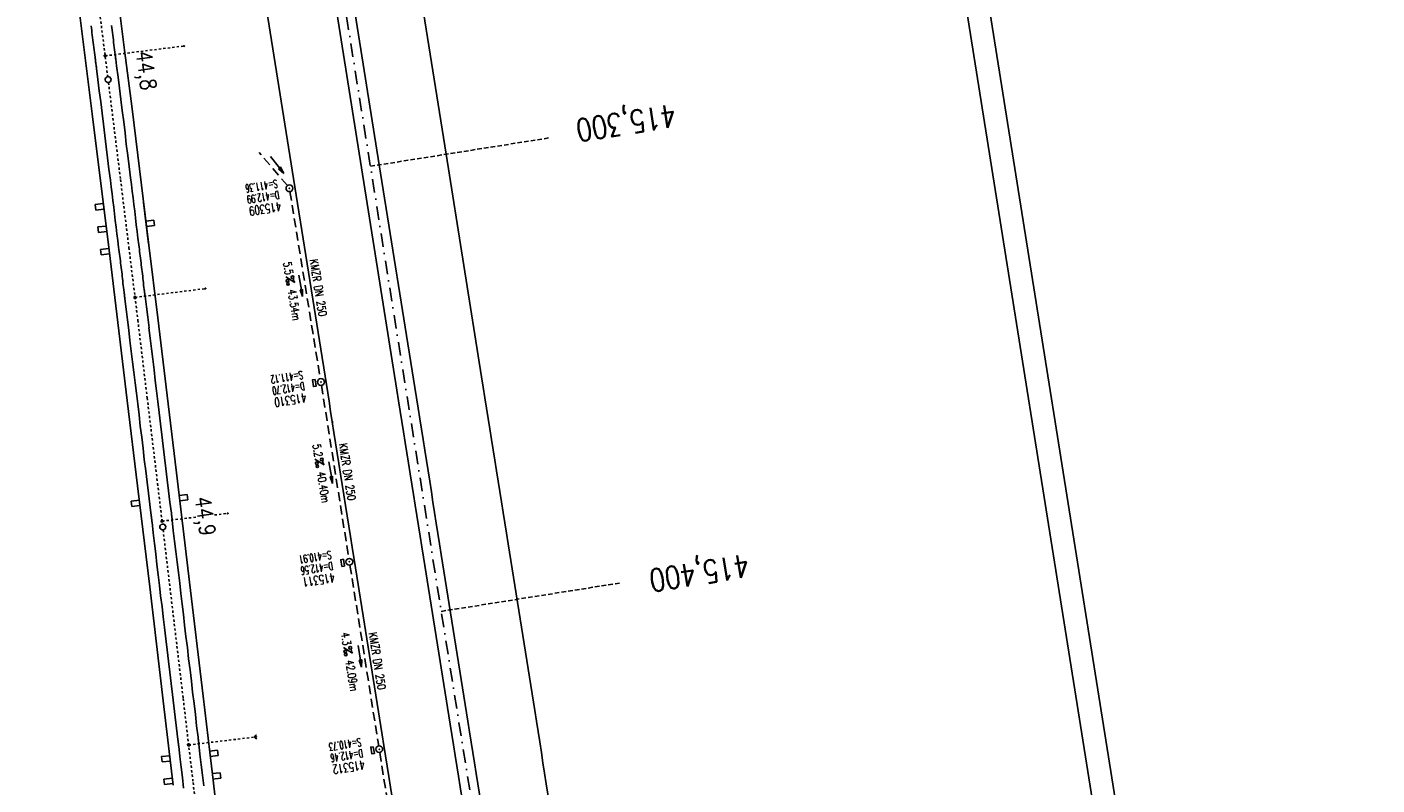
# Model space of a CAD drawing. Extents: x 447693 to 448165, y 439527 to 440695.
# Tile 10 of 16: x 447865 to 448165, y 439942 to 440110. Entities that reach past the tile are written whole.
import ezdxf
from ezdxf.enums import TextEntityAlignment as Align

# ---------------------------------------------------------------- set-up
doc = ezdxf.new("R2010")
doc.units = 0
doc.header["$LTSCALE"] = 2
doc.header["$MEASUREMENT"] = 0
for name, pattern in [('ACAD_ISO03W100', [0.5, 0.25, -0.25]), ('ACAD_ISO10W100W', [0.5, 0.25, -0.25]), ('AUSGEZOGEN', [0]), ('GESTRICH-X2', [1.5, 1, -0.5]), ('GESTRICHELT', [0.75, 0.5, -0.25]), ('STRICHPT-X3', [3, 1.5, -0.75, 0, -0.75])]:
    doc.linetypes.add(name, pattern=pattern)
doc.layers.get('0').update_dxf_attribs({"linetype": 'AUSGEZOGEN'})
for name, color, linetype in [('ACHSE', 250, 'STRICHPT-X3'), ('Bahnachse', 7, 'CONTINUOUS'), ('FBR', 8, 'CONTINUOUS'), ('Gleisachse', 7, 'CONTINUOUS'), ('HEKTOM', 250, 'GESTRICHELT'), ('Ingenieurbauwerke', 15, 'CONTINUOUS'), ('KANAL', 7, 'GESTRICH-X2'), ('PFEIL', 7, 'CONTINUOUS'), ('PKT', 7, 'CONTINUOUS'), ('Planeinteilung', 6, 'CONTINUOUS'), ('RAHMEN', 250, 'AUSGEZOGEN'), ('Regenrückhaltebecken_605', 15, 'CONTINUOUS'), ('SCHACHTNR', 6, 'CONTINUOUS'), ('SCHSYMBOL', 7, 'AUSGEZOGEN'), ('TEXTO', 4, 'CONTINUOUS'), ('TEXTU', 4, 'CONTINUOUS')]:
    doc.layers.add(name, color=color, linetype=linetype)
doc.styles.add('ROMANS', font='romans.shx', dxfattribs={"width": 0.8})

# ---------------------------------------------------------------- blocks, each defined once
blk = doc.blocks.new('PROM')
blk.add_line((1.57, 1.82), (0.02, 0.02))
for centre, radius in [((0.32, 1.51), 0.317), ((0.94, 0.29), 0.283), ((1.64, 0.29), 0.283)]:
    blk.add_circle(centre, radius)
blk.add_arc((0.99, 2.68), 1.03, 239.1414, 303.3549)
blk = doc.blocks.new('PFEIL2')
at = {"color": 0}
for p, q in [((0.88, 0), (-2.4, -0.01)), ((0.88, -0.27), (0.88, 0.28)), ((0.88, 0.28), (2.43, 0.01)), ((0.91, 0.27), (0.88, 0.26)), ((0.97, 0.26), (0.88, 0.25)), ((1.02, 0.25), (0.88, 0.23)), ((1.07, 0.24), (0.88, 0.21)), ((1.13, 0.23), (0.88, 0.19)), ((1.18, 0.22), (0.88, 0.17)), ((1.24, 0.21), (0.88, 0.15)), ((1.29, 0.21), (0.88, 0.14)), ((1.34, 0.2), (0.88, 0.12)), ((1.4, 0.19), (0.88, 0.1)), ((1.45, 0.18), (0.88, 0.08)), ((1.51, 0.17), (0.88, 0.06)), ((1.56, 0.16), (0.88, 0.04)), ((1.61, 0.15), (0.88, 0.02)), ((1.67, 0.14), (0.88, 0.01)), ((1.72, 0.13), (0.88, -0.01)), ((1.78, 0.12), (0.88, -0.03)), ((1.83, 0.11), (0.88, -0.05)), ((1.88, 0.1), (0.88, -0.07)), ((1.94, 0.09), (0.88, -0.09)), ((2.05, 0.08), (0.88, -0.12)), ((1.99, 0.08), (0.88, -0.11)), ((2.1, 0.07), (0.88, -0.14)), ((2.15, 0.06), (0.88, -0.16)), ((2.21, 0.05), (0.88, -0.18)), ((2.26, 0.04), (0.88, -0.2)), ((2.32, 0.03), (0.88, -0.22)), ((2.37, 0.02), (0.88, -0.23)), ((2.42, 0.01), (0.88, -0.25)), ((2.43, 0.01), (0.88, -0.27))]:
    blk.add_line(p, q, dxfattribs=at)
blk = doc.blocks.new('GST')
at = {"color": 0}
blk.add_circle((0, 0), 0.75, dxfattribs=at)
blk.add_point((0, 0), dxfattribs=at)
blk = doc.blocks.new('17')
blk.add_lwpolyline([(-0.76, -1.22), (0.75, -1.22), (0.75, -1.8), (-0.76, -1.8)], close=True)
blk.add_blockref('GST', (0, 0))
blk = doc.blocks.new('10')
blk.add_blockref('GST', (0, 0))
blk = doc.blocks.new('1135297')
blk.add_line((1135, 297), (0, 297))
at = {"layer": 'RAHMEN'}
blk.add_line((950, 292), (25, 292), dxfattribs=at)

msp = doc.modelspace()

# ---------------------------------------------------------------- linework, layer by layer
at = {"layer": 'ACHSE', "flags": 128}
msp.add_lwpolyline([(447846.97, 440672.45), (447854.98, 440622.11), (447861.86, 440578.89), (447866.77, 440548.04), (447886.41, 440424.59), (447902.12, 440325.83), (447913.91, 440251.77), (447929.62, 440153.01), (447941.41, 440078.94), (447949.27, 440029.56), (447961.05, 439955.49), (447972.84, 439881.42), (447988.55, 439782.67), (447996.25, 439734.25), (448008.19, 439659.22), (448023.91, 439560.46), (448025.33, 439551.55)], dxfattribs=at)
at = {"layer": 'Bahnachse', "linetype": 'ACAD_ISO10W100W'}
for p, q in [((447881, 440116.03), (447882.5, 440104.16)), ((447882.5, 440104.16), (447883.17, 440098.83)), ((447883.33, 440097.54), (447886, 440076.02)), ((447886, 440076.02), (447887.86, 440060.89)), ((447887.86, 440060.89), (447889.84, 440044.81)), ((447889.84, 440044.81), (447891.92, 440027.53)), ((447891.92, 440027.53), (447894.22, 440008.57)), ((447894.22, 440008.57), (447895.29, 439999.55)), ((447895.45, 439998.26), (447899.89, 439960.86)), ((447899.89, 439960.86), (447902.1, 439942.19)), ((447902.1, 439942.19), (447907.02, 439900.85))]:
    msp.add_line(p, q, dxfattribs=at)
at = {"layer": 'Bahnachse', "linetype": 'Continuous'}
for centre, start_param, end_param in [((447883.25, 440098.18), 4.061899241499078, 10.34508454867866), ((447895.37, 439998.91), 4.061899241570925, 10.34508454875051)]:
    msp.add_ellipse(centre, major_axis=(0.46, 0.46), ratio=1, start_param=start_param, end_param=end_param, dxfattribs=at)
at = {"layer": 'FBR'}
for points in [[(447869.98, 440514.59, -0.002287), (447874.61, 440486, 0.000006), (447884.43, 440424.28), (447892.29, 440374.9), (447900.15, 440325.52), (447911.93, 440251.45, -0.000002), (447919.79, 440202.07, 0.000002), (447927.65, 440152.69), (447939.43, 440078.63), (447947.29, 440029.25, 0.000001), (447953.18, 439992.21), (447959.08, 439955.18, -0.000005), (447964.97, 439918.14, 0.000005), (447970.86, 439881.11, 0.000004), (447978.72, 439831.73, -0.000003), (447986.58, 439782.35), (447994.28, 439733.94)], [(447869.98, 440514.59, -0.002287), (447874.61, 440486, 0.000006), (447884.43, 440424.28), (447892.29, 440374.9), (447900.15, 440325.52), (447911.93, 440251.45, -0.000002), (447919.79, 440202.07, 0.000002), (447927.65, 440152.69), (447939.43, 440078.63), (447947.29, 440029.25, 0.000001), (447953.18, 439992.21), (447959.08, 439955.18, -0.000005), (447964.97, 439918.14, 0.000005), (447970.86, 439881.11, 0.000004), (447978.72, 439831.73, -0.000003), (447986.58, 439782.35), (447994.28, 439733.94), (447998.04, 439710.34), (448006.22, 439658.91, -0.000001), (448014.08, 439609.53, 0.000002), (448021.93, 439560.15), (448023.35, 439551.24)], [(447874.06, 440515.26, 0.001447), (447878.56, 440486.63, 0.000006), (447888.38, 440424.91), (447896.24, 440375.53), (447904.1, 440326.15), (447915.88, 440252.08, -0.000002), (447923.74, 440202.7, 0.000002), (447931.6, 440153.32), (447943.38, 440079.25), (447951.24, 440029.88, 0.000001), (447957.13, 439992.84), (447963.03, 439955.81, -0.000005), (447968.92, 439918.77, 0.000005), (447974.81, 439881.74, 0.000004), (447982.67, 439832.36, -0.000003), (447990.53, 439782.98), (447998.23, 439734.57)], [(447874.06, 440515.26, 0.001447), (447878.56, 440486.63, 0.000006), (447888.38, 440424.91), (447896.24, 440375.53), (447904.1, 440326.15), (447915.88, 440252.08, -0.000002), (447923.74, 440202.7, 0.000002), (447931.6, 440153.32), (447943.38, 440079.25), (447951.24, 440029.88, 0.000001), (447957.13, 439992.84), (447963.03, 439955.81, -0.000005), (447968.92, 439918.77, 0.000005), (447974.81, 439881.74, 0.000004), (447982.67, 439832.36, -0.000003), (447990.53, 439782.98), (447998.23, 439734.57), (448001.99, 439710.97), (448010.17, 439659.54, -0.000001), (448018.03, 439610.16, 0.000002), (448025.88, 439560.78), (448027.3, 439551.87)], [(447896.88, 440466.95, 0.000004), (447903.2, 440427.26), (447911.05, 440377.88), (447918.91, 440328.51), (447930.7, 440254.44, -0.000002), (447938.55, 440205.06, 0.000002), (447946.41, 440155.68), (447958.2, 440081.61), (447966.05, 440032.23, 0.000001), (447971.95, 439995.2), (447977.84, 439958.16, -0.000005), (447983.73, 439921.13, 0.000005), (447989.62, 439884.1, 0.000004), (447997.48, 439834.72, -0.000003), (448005.34, 439785.34), (448013.04, 439736.92), (448016.8, 439713.32), (448024.98, 439661.89, -0.000001), (448032.84, 439612.51, 0.000002), (448040.7, 439563.13), (448042.11, 439554.22)], [(447911.67, 440156.08), (447924.37, 440076.23), (447932.23, 440026.85, 0.000001), (447938.12, 439989.82), (447944.02, 439952.78, -0.000005), (447949.91, 439915.75, 0.000005), (447955.8, 439878.71, 0.000001), (447958.64, 439860.85)]]:
    msp.add_lwpolyline(points, format="xyb", dxfattribs=at)
at = {"layer": 'Gleisachse', "linetype": 'Continuous'}
for p, q in [((447879.48, 440110.07), (447879.55, 440109.58)), ((447879.55, 440109.58), (447879.61, 440109.08)), ((447879.61, 440109.08), (447879.67, 440108.59)), ((447879.67, 440108.59), (447879.74, 440108.04)), ((447879.74, 440108.04), (447879.81, 440107.5)), ((447879.81, 440107.5), (447879.88, 440106.95)), ((447884.01, 440110.14), (447884.07, 440109.65)), ((447884.07, 440109.65), (447884.14, 440109.15)), ((447884.14, 440109.15), (447884.2, 440108.6)), ((447884.2, 440108.6), (447884.27, 440108.06)), ((447884.27, 440108.06), (447884.34, 440107.51)), ((447884.34, 440107.51), (447884.41, 440106.97)), ((447879.88, 440106.95), (447879.95, 440106.4)), ((447879.95, 440106.4), (447880.02, 440105.86)), ((447880.02, 440105.86), (447880.08, 440105.31)), ((447880.08, 440105.31), (447880.15, 440104.77)), ((447880.15, 440104.77), (447880.22, 440104.22)), ((447884.41, 440106.97), (447884.48, 440106.42)), ((447884.48, 440106.42), (447884.55, 440105.88)), ((447884.55, 440105.88), (447884.62, 440105.33)), ((447884.62, 440105.33), (447884.69, 440104.79)), ((447884.69, 440104.79), (447884.76, 440104.24)), ((447884.76, 440104.24), (447884.82, 440103.69)), ((447880.22, 440104.22), (447880.29, 440103.68)), ((447880.29, 440103.68), (447880.36, 440103.13)), ((447880.36, 440103.13), (447880.39, 440102.88)), ((447880.39, 440102.88), (447880.42, 440102.63)), ((447880.42, 440102.63), (447880.45, 440102.39)), ((447880.45, 440102.39), (447880.49, 440102.14)), ((447880.49, 440102.14), (447880.52, 440101.89)), ((447880.52, 440101.89), (447880.55, 440101.64)), ((447880.55, 440101.64), (447880.58, 440101.39)), ((447880.58, 440101.39), (447880.61, 440101.15)), ((447884.82, 440103.69), (447884.86, 440103.45)), ((447884.86, 440103.45), (447884.89, 440103.2)), ((447884.89, 440103.2), (447884.92, 440102.95)), ((447884.92, 440102.95), (447884.95, 440102.7)), ((447884.95, 440102.7), (447884.98, 440102.45)), ((447884.98, 440102.45), (447885.01, 440102.21)), ((447885.01, 440102.21), (447885.04, 440101.96)), ((447885.04, 440101.96), (447885.07, 440101.71)), ((447885.07, 440101.71), (447885.11, 440101.46)), ((447885.11, 440101.46), (447885.14, 440101.21)), ((447880.61, 440101.15), (447880.64, 440100.9)), ((447880.64, 440100.9), (447880.67, 440100.65)), ((447880.67, 440100.65), (447880.99, 440098.17)), ((447885.14, 440101.21), (447885.45, 440098.73)), ((447885.45, 440098.73), (447885.76, 440096.25)), ((447880.99, 440098.17), (447881.3, 440095.69)), ((447881.3, 440095.69), (447881.61, 440093.21)), ((447885.76, 440096.25), (447886.08, 440093.77)), ((447881.61, 440093.21), (447881.93, 440090.73)), ((447886.08, 440093.77), (447886.39, 440091.29)), ((447881.93, 440090.73), (447882.24, 440088.25)), ((447886.39, 440091.29), (447886.7, 440088.81)), ((447882.24, 440088.25), (447882.55, 440085.77)), ((447886.7, 440088.81), (447887.02, 440086.33)), ((447887.02, 440086.33), (447887.28, 440083.85)), ((447882.55, 440085.77), (447882.82, 440083.28)), ((447882.82, 440083.28), (447883.13, 440080.8)), ((447887.28, 440083.85), (447887.59, 440081.36)), ((447883.13, 440080.8), (447883.44, 440078.32)), ((447887.59, 440081.36), (447887.91, 440078.88)), ((447883.44, 440078.32), (447883.76, 440075.84)), ((447887.91, 440078.88), (447888.22, 440076.4)), ((447883.76, 440075.84), (447883.94, 440074.35)), ((447883.94, 440074.35), (447884.13, 440072.86)), ((447888.22, 440076.4), (447888.41, 440074.92)), ((447888.41, 440074.92), (447888.6, 440073.43)), ((447884.13, 440072.86), (447884.32, 440071.38)), ((447884.32, 440071.38), (447884.51, 440069.89)), ((447888.6, 440073.43), (447888.78, 440071.94)), ((447888.78, 440071.94), (447888.97, 440070.45)), ((447884.51, 440069.89), (447884.7, 440068.4)), ((447884.7, 440068.4), (447884.83, 440066.9)), ((447888.97, 440070.45), (447889.16, 440068.96)), ((447889.16, 440068.96), (447889.3, 440067.47)), ((447884.83, 440066.9), (447885.02, 440065.42)), ((447885.02, 440065.42), (447885.21, 440063.93)), ((447889.3, 440067.47), (447889.49, 440065.98)), ((447889.49, 440065.98), (447889.67, 440064.49)), ((447885.21, 440063.93), (447885.4, 440062.44)), ((447885.4, 440062.44), (447885.59, 440060.95)), ((447889.67, 440064.49), (447889.86, 440063)), ((447889.86, 440063), (447890.05, 440061.52)), ((447885.59, 440060.95), (447885.65, 440060.46)), ((447885.65, 440060.46), (447885.71, 440059.96)), ((447885.71, 440059.96), (447885.77, 440059.46)), ((447885.77, 440059.46), (447885.84, 440058.97)), ((447890.05, 440061.52), (447890.11, 440061.02)), ((447890.11, 440061.02), (447890.18, 440060.52)), ((447890.18, 440060.52), (447890.24, 440060.03)), ((447890.24, 440060.03), (447890.3, 440059.53)), ((447890.3, 440059.53), (447890.36, 440059.04)), ((447885.84, 440058.97), (447885.9, 440058.47)), ((447885.9, 440058.47), (447885.96, 440057.98)), ((447885.96, 440057.98), (447886.02, 440057.48)), ((447886.02, 440057.48), (447886.09, 440056.98)), ((447886.09, 440056.98), (447886.15, 440056.49)), ((447886.15, 440056.49), (447886.21, 440055.99)), ((447890.36, 440059.04), (447890.43, 440058.54)), ((447890.43, 440058.54), (447890.49, 440058.04)), ((447890.49, 440058.04), (447890.55, 440057.55)), ((447890.55, 440057.55), (447890.61, 440057.05)), ((447890.61, 440057.05), (447890.68, 440056.56)), ((447890.68, 440056.56), (447890.74, 440056.06)), ((447886.21, 440055.99), (447886.28, 440055.5)), ((447886.28, 440055.5), (447886.34, 440055)), ((447886.34, 440055), (447886.4, 440054.5)), ((447886.4, 440054.5), (447886.46, 440054.01)), ((447886.46, 440054.01), (447886.48, 440053.51)), ((447886.48, 440053.51), (447886.54, 440053.01)), ((447890.74, 440056.06), (447890.8, 440055.56)), ((447890.8, 440055.56), (447890.87, 440055.07)), ((447890.87, 440055.07), (447890.93, 440054.57)), ((447890.93, 440054.57), (447890.94, 440054.07)), ((447890.94, 440054.07), (447891, 440053.57)), ((447891, 440053.57), (447891.07, 440053.08)), ((447886.54, 440053.01), (447886.6, 440052.51)), ((447886.6, 440052.51), (447886.66, 440052.02)), ((447886.66, 440052.02), (447886.73, 440051.52)), ((447886.73, 440051.52), (447886.79, 440051.02)), ((447886.79, 440051.02), (447886.81, 440050.88)), ((447886.81, 440050.88), (447886.83, 440050.73)), ((447886.83, 440050.73), (447886.85, 440050.58)), ((447886.85, 440050.58), (447886.86, 440050.43)), ((447886.86, 440050.43), (447886.88, 440050.28)), ((447891.07, 440053.08), (447891.13, 440052.58)), ((447891.13, 440052.58), (447891.19, 440052.08)), ((447891.19, 440052.08), (447891.25, 440051.59)), ((447891.25, 440051.59), (447891.27, 440051.44)), ((447891.27, 440051.44), (447891.29, 440051.29)), ((447891.29, 440051.29), (447891.31, 440051.14)), ((447891.31, 440051.14), (447891.33, 440050.99)), ((447891.33, 440050.99), (447891.35, 440050.84)), ((447891.35, 440050.84), (447891.37, 440050.7)), ((447891.37, 440050.7), (447891.39, 440050.55)), ((447891.39, 440050.55), (447891.4, 440050.4)), ((447891.4, 440050.4), (447891.42, 440050.25)), ((447886.88, 440050.28), (447886.9, 440050.13)), ((447886.9, 440050.13), (447886.92, 440049.98)), ((447886.92, 440049.98), (447886.94, 440049.83)), ((447886.94, 440049.83), (447886.96, 440049.69)), ((447886.96, 440049.69), (447886.98, 440049.54)), ((447886.98, 440049.54), (447887.27, 440047.21)), ((447891.42, 440050.25), (447891.44, 440050.1)), ((447891.44, 440050.1), (447891.74, 440047.77)), ((447891.74, 440047.77), (447892.03, 440045.44)), ((447887.27, 440047.21), (447887.57, 440044.87)), ((447887.57, 440044.87), (447887.85, 440042.59)), ((447892.03, 440045.44), (447892.33, 440043.11)), ((447887.85, 440042.59), (447888.1, 440040.25)), ((447892.28, 440043.1), (447892.57, 440040.77)), ((447888.1, 440040.25), (447888.39, 440037.92)), ((447892.57, 440040.77), (447892.87, 440038.44)), ((447892.87, 440038.44), (447893.16, 440036.11)), ((447888.39, 440037.92), (447888.69, 440035.59)), ((447888.69, 440035.59), (447888.98, 440033.26)), ((447893.16, 440036.11), (447893.45, 440033.77)), ((447888.98, 440033.26), (447889.23, 440030.92)), ((447893.45, 440033.77), (447893.7, 440031.44)), ((447889.23, 440030.92), (447889.52, 440028.59)), ((447893.7, 440031.44), (447893.99, 440029.1)), ((447889.52, 440028.59), (447889.82, 440026.26)), ((447893.99, 440029.1), (447894.29, 440026.77)), ((447894.29, 440026.77), (447894.6, 440024.29)), ((447889.82, 440026.26), (447890.13, 440023.78)), ((447890.13, 440023.78), (447890.39, 440021.29)), ((447894.6, 440024.29), (447894.86, 440021.81)), ((447890.39, 440021.29), (447890.71, 440018.81)), ((447894.86, 440021.81), (447895.18, 440019.33)), ((447890.71, 440018.81), (447891.02, 440016.33)), ((447895.18, 440019.33), (447895.49, 440016.85)), ((447891.02, 440016.33), (447891.28, 440013.85)), ((447895.49, 440016.85), (447895.76, 440014.36)), ((447891.28, 440013.85), (447891.6, 440011.36)), ((447895.76, 440014.36), (447896.07, 440011.88)), ((447896.07, 440011.88), (447896.38, 440009.4)), ((447891.6, 440011.36), (447891.91, 440008.88)), ((447891.91, 440008.88), (447892.17, 440006.4)), ((447896.38, 440009.4), (447896.65, 440006.91)), ((447892.17, 440006.4), (447892.49, 440003.92)), ((447896.65, 440006.91), (447896.96, 440004.43)), ((447892.49, 440003.92), (447892.8, 440001.44)), ((447896.96, 440004.43), (447897.27, 440001.95)), ((447892.8, 440001.44), (447892.82, 440001.29)), ((447892.82, 440001.29), (447892.84, 440001.14)), ((447892.84, 440001.14), (447892.86, 440000.99)), ((447892.86, 440000.99), (447892.88, 440000.84)), ((447892.88, 440000.84), (447892.9, 440000.69)), ((447892.9, 440000.69), (447892.91, 440000.54)), ((447892.91, 440000.54), (447892.93, 440000.4)), ((447892.93, 440000.4), (447892.95, 440000.25)), ((447892.95, 440000.25), (447892.97, 440000.1)), ((447892.97, 440000.1), (447892.99, 439999.95)), ((447892.99, 439999.95), (447893.23, 439997.61)), ((447897.27, 440001.95), (447897.29, 440001.8)), ((447897.29, 440001.8), (447897.31, 440001.65)), ((447897.31, 440001.65), (447897.33, 440001.51)), ((447897.33, 440001.51), (447897.35, 440001.36)), ((447897.35, 440001.36), (447897.37, 440001.21)), ((447897.37, 440001.21), (447897.38, 440001.06)), ((447897.38, 440001.06), (447897.4, 440000.91)), ((447897.4, 440000.91), (447897.42, 440000.76)), ((447897.42, 440000.76), (447897.44, 440000.61)), ((447897.44, 440000.61), (447897.46, 440000.46)), ((447897.46, 440000.46), (447897.7, 439998.13)), ((447893.23, 439997.61), (447893.53, 439995.28)), ((447897.7, 439998.13), (447898, 439995.79)), ((447893.53, 439995.28), (447893.82, 439992.95)), ((447898, 439995.79), (447898.29, 439993.46)), ((447893.82, 439992.95), (447894.07, 439990.61)), ((447894.07, 439990.61), (447894.36, 439988.28)), ((447898.29, 439993.46), (447898.54, 439991.12)), ((447898.54, 439991.12), (447898.83, 439988.79)), ((447894.36, 439988.28), (447894.66, 439985.95)), ((447898.83, 439988.79), (447899.13, 439986.46)), ((447894.66, 439985.95), (447894.9, 439983.61)), ((447899.13, 439986.46), (447899.37, 439984.12)), ((447894.9, 439983.61), (447895.2, 439981.28)), ((447899.37, 439984.12), (447899.67, 439981.79)), ((447899.67, 439981.79), (447899.96, 439979.46)), ((447895.2, 439981.28), (447895.49, 439978.95)), ((447895.49, 439978.95), (447895.74, 439976.61)), ((447899.96, 439979.46), (447900.21, 439977.12)), ((447895.74, 439976.61), (447896.05, 439974.13)), ((447900.21, 439977.12), (447900.52, 439974.64)), ((447896.05, 439974.13), (447896.36, 439971.65)), ((447900.52, 439974.64), (447900.83, 439972.16)), ((447896.36, 439971.65), (447896.63, 439969.16)), ((447900.83, 439972.16), (447901.1, 439969.68)), ((447901.1, 439969.68), (447901.41, 439967.2)), ((447896.63, 439969.16), (447896.94, 439966.68)), ((447896.94, 439966.68), (447897.25, 439964.2)), ((447901.41, 439967.2), (447901.72, 439964.72)), ((447897.25, 439964.2), (447897.52, 439961.71)), ((447901.72, 439964.72), (447901.99, 439962.23)), ((447897.52, 439961.71), (447897.83, 439959.23)), ((447901.99, 439962.23), (447902.3, 439959.75)), ((447897.83, 439959.23), (447898.14, 439956.75)), ((447902.3, 439959.75), (447902.61, 439957.27)), ((447898.14, 439956.75), (447898.41, 439954.27)), ((447902.61, 439957.27), (447902.88, 439954.78)), ((447902.88, 439954.78), (447903.19, 439952.3)), ((447898.41, 439954.27), (447898.72, 439951.79)), ((447898.72, 439951.79), (447898.74, 439951.64)), ((447898.74, 439951.64), (447898.76, 439951.49)), ((447903.19, 439952.3), (447903.21, 439952.15)), ((447903.21, 439952.15), (447903.23, 439952)), ((447903.23, 439952), (447903.25, 439951.86)), ((447903.25, 439951.86), (447903.27, 439951.71)), ((447903.27, 439951.71), (447903.28, 439951.56)), ((447898.76, 439951.49), (447898.78, 439951.34)), ((447898.78, 439951.34), (447898.79, 439951.19)), ((447898.79, 439951.19), (447898.81, 439951.04)), ((447898.81, 439951.04), (447898.83, 439950.89)), ((447898.83, 439950.89), (447898.85, 439950.75)), ((447898.85, 439950.75), (447898.87, 439950.6)), ((447898.87, 439950.6), (447898.89, 439950.45)), ((447898.89, 439950.45), (447898.91, 439950.3)), ((447898.91, 439950.3), (447899.15, 439947.96)), ((447903.28, 439951.56), (447903.3, 439951.41)), ((447903.3, 439951.41), (447903.32, 439951.26)), ((447903.32, 439951.26), (447903.34, 439951.11)), ((447903.34, 439951.11), (447903.36, 439950.96)), ((447903.36, 439950.96), (447903.38, 439950.81)), ((447903.38, 439950.81), (447903.62, 439948.48)), ((447899.15, 439947.96), (447899.45, 439945.63)), ((447899.45, 439945.63), (447899.74, 439943.3)), ((447903.62, 439948.48), (447903.92, 439946.14)), ((447903.92, 439946.14), (447904.21, 439943.81)), ((447899.74, 439943.3), (447899.99, 439940.96)), ((447904.21, 439943.81), (447904.46, 439941.48))]:
    msp.add_line(p, q, dxfattribs=at)
at = {"layer": 'HEKTOM'}
for p, q in [((447941.41, 440078.94), (447980.91, 440085.22)), ((447957.13, 439980.19), (447996.63, 439986.47))]:
    msp.add_line(p, q, dxfattribs=at)
at = {"layer": 'Ingenieurbauwerke', "linetype": 'Continuous'}
for p, q in [((447876.81, 440113.67), (447878.08, 440103.6)), ((447885.64, 440114.78), (447886.91, 440104.71)), ((447886.91, 440104.71), (447888.56, 440091.7)), ((447878.08, 440103.6), (447879.72, 440090.6)), ((447882.36, 440103.62), (447882.76, 440103.67)), ((447882.36, 440103.62), (447882.42, 440103.22)), ((447882.42, 440103.22), (447882.81, 440103.27)), ((447882.76, 440103.67), (447882.81, 440103.27)), ((447879.72, 440090.6), (447883.45, 440060.34)), ((447888.56, 440091.7), (447892.28, 440061.43)), ((447882.15, 440070.65), (447880.36, 440070.43)), ((447880.36, 440070.43), (447880.51, 440069.24)), ((447882.3, 440069.46), (447880.51, 440069.24)), ((447891.11, 440070.9), (447892.24, 440061.76)), ((447882.79, 440065.69), (447881, 440065.47)), ((447881, 440065.47), (447881.15, 440064.28)), ((447893.41, 440067), (447891.62, 440066.78)), ((447893.55, 440065.81), (447891.77, 440065.59)), ((447893.41, 440067), (447893.55, 440065.81)), ((447882.94, 440064.5), (447881.15, 440064.28)), ((447883.34, 440060.73), (447881.56, 440060.5)), ((447881.56, 440060.5), (447881.71, 440059.31)), ((447883.49, 440059.53), (447881.71, 440059.31)), ((447883.45, 440060.34), (447885.43, 440044.26)), ((447892.28, 440061.43), (447894.26, 440045.35)), ((447889, 440050.02), (447889.39, 440050.08)), ((447889, 440050.02), (447889.05, 440049.63)), ((447889.05, 440049.63), (447889.45, 440049.68)), ((447889.39, 440050.08), (447889.45, 440049.68)), ((447894.26, 440045.34), (447896.34, 440028.07)), ((447885.42, 440044.28), (447887.51, 440027)), ((447887.51, 440027), (447889.8, 440008.04)), ((447896.34, 440028.07), (447898.64, 440009.11)), ((447898.64, 440009.1), (447901.31, 439986.68)), ((447889.8, 440008.04), (447892.47, 439985.63)), ((447900.81, 440006.11), (447899.01, 440005.9)), ((447900.81, 440006.11), (447900.95, 440004.92)), ((447890.18, 440004.84), (447888.39, 440004.64)), ((447888.39, 440004.64), (447888.53, 440003.44)), ((447890.32, 440003.65), (447888.53, 440003.44)), ((447900.95, 440004.92), (447899.16, 440004.71)), ((447894.99, 440000.37), (447895.39, 440000.42)), ((447894.99, 440000.37), (447895.05, 439999.97)), ((447895.05, 439999.97), (447895.44, 440000.03)), ((447895.39, 440000.42), (447895.44, 440000.03)), ((447892.47, 439985.63), (447895.47, 439960.33)), ((447901.31, 439986.68), (447904.31, 439961.38)), ((447904.31, 439961.38), (447906.52, 439942.71)), ((447895.47, 439960.33), (447897.68, 439941.66)), ((447900.89, 439950.72), (447901.28, 439950.77)), ((447900.89, 439950.72), (447900.94, 439950.32)), ((447900.94, 439950.32), (447901.34, 439950.37)), ((447901.28, 439950.77), (447901.34, 439950.37)), ((447907.54, 439949.37), (447905.76, 439949.16)), ((447907.54, 439949.37), (447907.68, 439948.18)), ((447896.91, 439948.17), (447895.12, 439947.96)), ((447895.12, 439947.96), (447895.26, 439946.77)), ((447897.05, 439946.98), (447895.26, 439946.77)), ((447907.68, 439948.18), (447905.9, 439947.97)), ((447897.43, 439943.17), (447895.64, 439942.96)), ((447895.64, 439942.96), (447895.78, 439941.77)), ((447908.07, 439944.39), (447906.29, 439944.19)), ((447908.21, 439943.2), (447906.42, 439942.99)), ((447906.52, 439942.71), (447913.17, 439886.78)), ((447908.07, 439944.39), (447908.21, 439943.2)), ((447897.57, 439941.98), (447895.78, 439941.77))]:
    msp.add_line(p, q, dxfattribs=at)
at = {"layer": 'Ingenieurbauwerke', "linetype": 'ACAD_ISO03W100'}
for p, q in [((447882.59, 440103.44), (447900.18, 440105.64)), ((447889.22, 440049.85), (447904.94, 440051.81)), ((447895.22, 440000.2), (447902.69, 440001.09)), ((447906.85, 440001.58), (447909.89, 440001.95)), ((447901.11, 439950.55), (447916.17, 439952.34))]:
    msp.add_line(p, q, dxfattribs=at)
at = {"layer": 'Ingenieurbauwerke', "linetype": 'Continuous'}
for centre, major_axis in [((447900.05, 440105.62), (0.134, 0.017)), ((447904.81, 440051.8), (0.134, 0.015)), ((447916.03, 439952.33), (0.134, 0.015))]:
    msp.add_ellipse(centre, major_axis=major_axis, ratio=0.555556, dxfattribs=at)
msp.add_ellipse((447909.76, 440001.93), major_axis=(0.134, 0.015), ratio=0.555556, start_param=0, end_param=6.283185, dxfattribs=at)
at = {"layer": 'KANAL'}
for p, q in [((447923, 440074.67), (447916.76, 440081.98)), ((447923.56, 440073.31), (447930.31, 440031.81)), ((447930.56, 440030.34), (447936.63, 439991.91)), ((447936.88, 439990.44), (447943.25, 439950.34)), ((447943.5, 439948.88), (447949.66, 439909.34))]:
    msp.add_line(p, q, dxfattribs=at)
at = {"layer": 'PKT'}
msp.add_point((447933.04, 440022.22), dxfattribs=at)
at = {"layer": 'Regenrückhaltebecken_605', "linetype": 'Continuous'}
msp.add_ellipse((447916.17, 439952.34), major_axis=(0.283, 0.283), ratio=1, start_param=0.908244, end_param=4.029104, dxfattribs=at)

# ---------------------------------------------------------------- block references
at = {"layer": 'PFEIL'}
for p, rotation in [((447920.73, 440079.26), 308.1527219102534), ((447925.96, 440052.41), 279.2454000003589), ((447932.61, 440010.98), 278.9658999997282), ((447939.07, 439970.24), 279.0626000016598)]:
    msp.add_blockref('PFEIL2', p, dxfattribs=dict(at, rotation=rotation))
at = {"layer": 'Planeinteilung', "linetype": 'Continuous', "rotation": 279.0411497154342}
msp.add_blockref('1135297', (447692.94, 440647.94), dxfattribs=at)
at = {"layer": 'SCHSYMBOL', "rotation": 279.0410999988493}
for name, p in [('10', (447923.45, 440074.06)), ('17', (447930.45, 440031.08)), ('17', (447936.74, 439991.18)), ('17', (447943.37, 439949.61))]:
    msp.add_blockref(name, p, dxfattribs=at)
at = {"layer": 'TEXTU'}
for p, rotation in [((447922.6, 440054.4), 279.2454000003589), ((447929.1, 440013.96), 278.9658999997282), ((447935.4, 439972.18), 279.0626000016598)]:
    msp.add_blockref('PROM', p, dxfattribs=dict(at, rotation=rotation))

# ---------------------------------------------------------------- texts
at = {"layer": 'Bahnachse', "linetype": 'Continuous', "style": 'ROMANS', "oblique": 0, "width": 0.8334}
for s, p in [('44,8', (447889.41, 440104.3)), ('44,9', (447902.49, 440005.42))]:
    msp.add_text(s, height=3.5, rotation=277.7297, dxfattribs=at).set_placement(p)
at = {"layer": 'HEKTOM', "style": 'ROMANS', "width": 0.8}
for s, p in [('415,300', (448008.73, 440092.78)), ('415,400', (448024.97, 439992.9))]:
    msp.add_text(s, height=5, rotation=189.0411, dxfattribs=at).set_placement(p)
at = {"layer": 'SCHACHTNR', "style": 'ROMANS'}
for s, height, width, p in [('S=411.36', 1.8, 0.6, (447920.69, 440076)), ('D=412.99', 1.8, 0.6, (447921.1, 440073.53)), ('415309', 2, 0.7, (447921.47, 440071.06)), ('S=411.12', 1.8, 0.6, (447926.3, 440033.57)), ('D=412.70', 1.8, 0.6, (447926.7, 440031.1)), ('415310', 2, 0.7, (447927.08, 440028.63)), ('S=410.91', 1.8, 0.6, (447932.61, 439993.66)), ('D=412.56', 1.8, 0.6, (447932.99, 439991.19)), ('415311', 2, 0.7, (447933.39, 439988.72)), ('S=410.73', 1.8, 0.6, (447939.24, 439952.1)), ('D=412.46', 1.8, 0.6, (447939.61, 439949.63)), ('415312', 2, 0.7, (447940.02, 439947.16))]:
    msp.add_text(s, height=height, rotation=189.0411, dxfattribs=dict(at, width=width)).set_placement(p)
at = {"layer": 'TEXTO', "style": 'ROMANS', "width": 0.75}
for rotation, p in [(279.2454, (447928.98, 440051.85)), (278.9659, (447935.43, 440011.01)), (279.0626, (447942.06, 439969.03))]:
    msp.add_text('KMZR DN 250', height=1.8, rotation=rotation, dxfattribs=at).set_placement(p, align=Align.CENTER)
at = {"layer": 'TEXTU', "style": 'ROMANS', "width": 0.75}
for s, rotation, p in [('5.5', 279.2454, (447922.09, 440057.59)), ('43.54m', 279.2454, (447923.09, 440051.44)), ('5.2', 278.9659, (447928.59, 440017.16)), ('40.40m', 278.9659, (447929.56, 440011)), ('4.3', 279.0626, (447934.9, 439975.36)), ('42.09m', 279.0626, (447935.87, 439969.2))]:
    msp.add_text(s, height=1.8, rotation=rotation, dxfattribs=at).set_placement(p)

doc.saveas('drawing.dxf')
